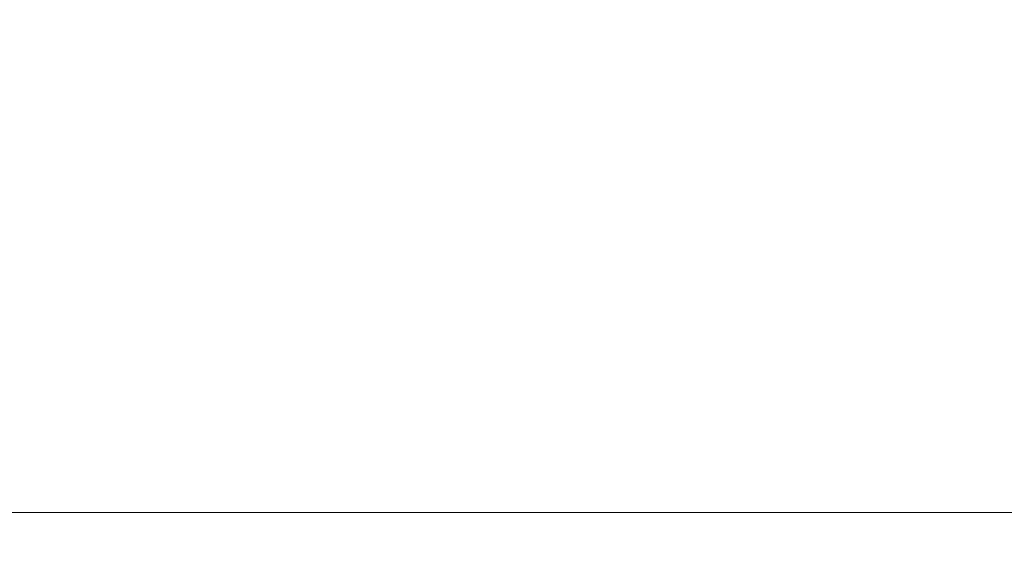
# Model space of a CAD drawing. Header units: millimetres. Extents: x 8 to 290, y 2 to 202.
# Tile 97 of 189: x 103 to 120, y 159 to 168. Entities that reach past the tile are written whole.
import ezdxf

# ---------------------------------------------------------------- set-up
doc = ezdxf.new("R2010")
doc.units = ezdxf.units.MM
doc.styles.add('SLDTEXTSTYLE2', font='TXT', dxfattribs={"width": 0.605})
doc.dimstyles.new('SLDDIMSTYLE2', dxfattribs={"dimtxt": 2.568319, "dimasz": 3, "dimexe": 0, "dimexo": 0.0625, "dimgap": 0.64208, "dimtad": 1, "dimlfac": 20, "dimrnd": 1e-09, "dimzin": 12, "dimdsep": 46, "dimtxsty": 'SLDTEXTSTYLE2', "dimsah": 1, "dimcen": 0.09, "dimadec": 0, "dimazin": 3, "dimtfac": 1, "dimtofl": 0, "dimtmove": 0, "dimatfit": 3, "dimfxl": 1, "dimfrac": 2, "dimtolj": 1, "dimtzin": 12, "dimarcsym": 0})

# ---------------------------------------------------------------- blocks, each defined once
blk = doc.blocks.new('_D_3')
at = {"color": 7, "linetype": 'Continuous', "lineweight": 0}
blk.add_line((33.892, 159.579), (139.492, 159.579), dxfattribs=at)
at = {"color": 7, "linetype": 'Continuous', "lineweight": 18}
for points in [[(33.892, 159.579), (36.892, 158.829), (36.892, 160.329)], [(139.492, 159.579), (136.492, 160.329), (136.492, 158.829)]]:
    blk.add_solid(points, dxfattribs=at)
at = {"color": 7, "linetype": 'Continuous', "lineweight": 18, "insert": (82.772, 162.99), "char_height": 2.6458, "attachment_point": 1, "style": 'SLDTEXTSTYLE2'}
blk.add_mtext('2112', dxfattribs=at)

msp = doc.modelspace()

# ---------------------------------------------------------------- dimensions: what is measured, and where the dimension line sits
at = {"color": 7, "linetype": 'Continuous', "lineweight": 18}
dim = msp.add_linear_dim(base=(139.49172, 159.57894), p1=(33.89172, 175.63584), p2=(139.49172, 175.63584), dimstyle='SLDDIMSTYLE2', dxfattribs=at)
dim.commit()
dim.dimension.update_dxf_attribs({"geometry": '_D_3', "text_midpoint": (86.69172, 159.57894), "dimtype": 160})

doc.saveas('drawing.dxf')
